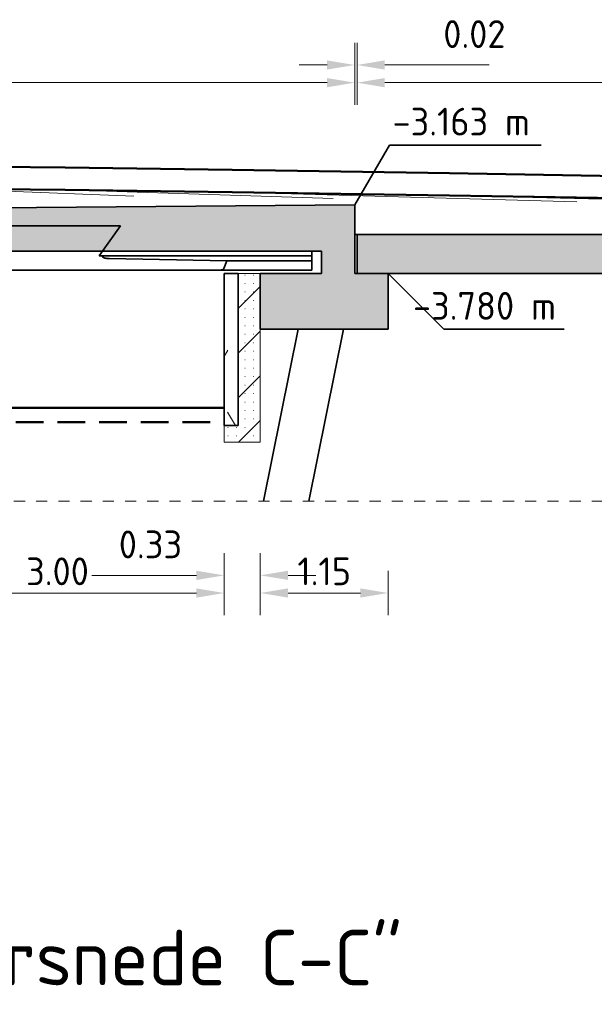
# Model space of a CAD drawing. Header units: metres. Extents: x 115954 to 115994, y 477007 to 477166.
# Tile 8 of 20: x 115972 to 115977, y 477074 to 477083. Entities that reach past the tile are written whole.
import ezdxf

# ---------------------------------------------------------------- set-up
doc = ezdxf.new("R2010")
doc.units = ezdxf.units.M
doc.linetypes.add('DASHED2', pattern=[0.375, 0.25, -0.125])
doc.linetypes.add('XX-AFBREEK', pattern=[7, 4, -1, 1, -1])
doc.layers.get('Defpoints').update_dxf_attribs({"lineweight": 25})
for name, color, linetype, lineweight in [('G_IMPT', 8, 'Continuous', 18), ('N-CO-BC-BETONVORM-AD-1', 252, 'Continuous', 35), ('N-CO-BC-BETONVORM-G', 50, 'Continuous', 13), ('N-CO-BC-BETONVORM-G-1', 50, 'Continuous', 18), ('N-CO-BC-BETONVORM-G-2', 50, 'Continuous', 35), ('N-CO-BC-BETONVORM-GD', 90, 'Continuous', 18), ('N-CO-BC-BETONVORM-GD-1', 90, 'Continuous', 50), ('N-WE-GR-BOMENGROND-AD', 32, 'Continuous', 18), ('N-WE-GW-WATERGANG_WATERLIJN-GD', 150, 'Continuous', 50), ('N-WE-OG-BEBOUWING-GD', 7, 'Continuous', 35), ('X-XX-AL-AFBREEKLIJN-G', 7, 'XX-AFBREEK', 18), ('X-XX-AL-CONSTRUCTIELIJN-G', 7, 'Continuous', 35), ('X-XX-AL-VERWIJZING-S', 7, 'Continuous', 25), ('X-XX-AL-VERWIJZING_DETAIL-T25', 7, 'Continuous', 25), ('X-XX-AL-VERWIJZING_DOORSNEDE-M', 7, 'Continuous', 18)]:
    doc.layers.add(name, color=color, linetype=linetype, lineweight=lineweight)
doc.styles.add('NLCS-ISO', font='NLCS-ISO.ttf')
doc.styles.add('NLCS-ISO-M100-T25', font='NLCS-ISO.ttf', dxfattribs={"height": 0.25})
doc.dimstyles.new('NLCS-M100-T25-PIJL_L2_H2', dxfattribs={"dimscale": 0.1, "dimtxt": 2.5, "dimasz": 2.5, "dimexe": 2, "dimexo": 2, "dimgap": 0.7, "dimtad": 1, "dimzin": 0, "dimdsep": 46, "dimtxsty": 'NLCS-ISO-M100-T25', "dimcen": 0, "dimdle": 2, "dimclrd": 256, "dimclre": 256, "dimclrt": 256, "dimazin": 0, "dimtfac": 1, "dimtdec": 3, "dimtofl": 0, "dimtmove": 0, "dimatfit": 3, "dimfxl": 2, "dimfxlon": 1, "dimtfillclr": 256, "dimtolj": 1, "dimtzin": 0, "dimlwd": -1, "dimlwe": -1, "dimarcsym": 0})
pattern_1 = [(45, (532892.163, -4715), (-201.1577371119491, 201.1577371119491), []), (0, (532892.163, -4715), (0, 76.2), [3.353, -72.847])]

# ---------------------------------------------------------------- blocks, each defined once
blk = doc.blocks.new('RHD_SC_Funderingspaal_Prefab_Betonpaal - 400x400 _5 op 1_-1047954-Section 4')
at = {"layer": 'N-CO-BC-BETONVORM-G-2'}
for p, q in [((537045.1193565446, -5829.873703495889), (537355.0940972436, -4280.000000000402)), ((537763.015658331, -4280.0000000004), (537453.0409176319, -5829.873703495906))]:
    blk.add_line(p, q, dxfattribs=at)
blk = doc.blocks.new('Betonschort - Betonschort-1089031-Section 4')
at = {"layer": 'N-CO-BC-BETONVORM-G-1'}
h = blk.add_hatch(dxfattribs=at)
h.set_pattern_fill('FP_9', color=256, style=0, pattern_type=2)
h.set_pattern_definition(pattern_1)
h.paths.add_polyline_path([(530690.0548777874, -5300.000000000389), (530690.0548777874, -5150.000000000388), (530565.0548777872, -5150.000000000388), (530565.0548777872, -3780.000000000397), (530365.0548777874, -3780.000000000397), (530365.0548777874, -5300.000000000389)], flags=0)
at = {"layer": 'N-CO-BC-BETONVORM-GD'}
h = blk.add_hatch(dxfattribs=at)
h.set_pattern_fill('FP_9', color=256, style=0, pattern_type=2)
h.set_pattern_definition(pattern_1)
h.paths.add_polyline_path([(536690.0548777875, -5300.000000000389), (537015.0548777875, -5300.000000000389), (537015.0548777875, -3780.000000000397), (536815.0548777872, -3780.000000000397), (536815.0548777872, -5150.000000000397), (536690.0548777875, -5150.000000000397)], flags=0)
for p, q in [((530365.0548777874, -3780.0000000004), (530365.0548777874, -5300.000000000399)), ((530565.0548777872, -3780.0000000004), (530365.0548777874, -3780.0000000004)), ((530565.0548777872, -5150.000000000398), (530565.0548777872, -3780.0000000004)), ((537015.0548777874, -3780.0000000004), (536815.0548777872, -3780.0000000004)), ((536815.0548777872, -3780.0000000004), (536815.0548777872, -5150.000000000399)), ((537015.0548777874, -5300.0000000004), (537015.0548777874, -3780.0000000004)), ((530690.0548777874, -5150.000000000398), (530565.0548777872, -5150.000000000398)), ((530690.0548777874, -5300.000000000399), (530690.0548777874, -5150.000000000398)), ((536815.0548777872, -5150.000000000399), (536690.0548777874, -5150.000000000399)), ((536690.0548777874, -5150.000000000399), (536690.0548777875, -5300.0000000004)), ((530365.0548777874, -5300.000000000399), (530690.0548777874, -5300.000000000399)), ((536690.0548777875, -5300.0000000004), (537015.0548777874, -5300.0000000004))]:
    blk.add_line(p, q, dxfattribs=at)
blk = doc.blocks.new('GM_SLD_Wegontwerp - BH5593-RHD-DO-ZZ-M3-N-000004_SLD_Wegontwerp_dwg-1131003-Section 4')
at = {"layer": 'G_IMPT'}
for p, q in [((535877.5191608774, -3084.052394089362), (534199.6583670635, -3020.040539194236)), ((537669.1246512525, -3104.746411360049), (535258.8992923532, -3027.781000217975)), ((539863.0823016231, -3134.369255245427), (536762.9230162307, -3048.088347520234)), ((541193.9051276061, -3139.830258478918), (538715.8303146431, -3077.856098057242))]:
    blk.add_line(p, q, dxfattribs=at)
at = {"layer": 'N-CO-BC-BETONVORM-GD-1'}
for p, q in [((535258.8992923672, -2827.781000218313), (534585.2513231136, -2820.000000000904)), ((536762.9230162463, -2848.088347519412), (535258.8992923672, -2827.781000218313)), ((538715.8303145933, -2877.856098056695), (536762.9230162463, -2848.088347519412)), ((541453.8763422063, -2923.70660459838), (538715.8303145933, -2877.856098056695)), ((534585.2513230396, -3019.99999999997), (535258.8992923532, -3027.781000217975)), ((535258.8992923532, -3027.781000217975), (536762.9230162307, -3048.088347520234)), ((536762.9230162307, -3048.088347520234), (538715.8303146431, -3077.856098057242)), ((538715.8303146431, -3077.856098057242), (541453.8763421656, -3123.706604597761))]:
    blk.add_line(p, q, dxfattribs=at)
blk = doc.blocks.new('GM_SLD_Wegontwerp - GM_SLD_Wegontwerp-1131005-Section 4')
blk.add_blockref('GM_SLD_Wegontwerp - BH5593-RHD-DO-ZZ-M3-N-000004_SLD_Wegontwerp_dwg-1131003-Section 4', (0, 0))
blk = doc.blocks.new('CIB_DI_Afbreeklijn - Type 1-1143536-Section 4')
at = {"layer": 'X-XX-AL-AFBREEKLIJN-G'}
blk.add_line((549098.1042987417, -5829.87370349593), (525098.1042987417, -5829.873703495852), dxfattribs=at)
blk = doc.blocks.new('*D100')
at = {"layer": 'Defpoints', "color": 0, "transparency": 16777216}
for p in [(115974.9774318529, 477082.5495159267), (115966.6274318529, 477081.2322948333), (115974.9774318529, 477081.2322948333)]:
    blk.add_point(p, dxfattribs=at)
at = {"layer": 'X-XX-AL-VERWIJZING_DOORSNEDE-M', "transparency": 16777216}
for p, q in [((115966.6274318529, 477082.3495159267), (115966.6274318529, 477082.7495159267)), ((115974.9774318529, 477082.3495159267), (115974.9774318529, 477082.7495159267)), ((115966.8774318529, 477082.5495159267), (115974.7274318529, 477082.5495159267))]:
    blk.add_line(p, q, dxfattribs=at)
for points in [[(115966.8774318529, 477082.5911825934), (115966.8774318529, 477082.50784926), (115966.6274318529, 477082.5495159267)], [(115974.7274318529, 477082.5911825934), (115974.7274318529, 477082.50784926), (115974.9774318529, 477082.5495159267)]]:
    blk.add_solid(points, dxfattribs=at)
at = {"layer": 'X-XX-AL-VERWIJZING_DOORSNEDE-M', "transparency": 16777216, "insert": (115970.8024318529, 477082.7445159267), "char_height": 0.25, "width": 0.2756049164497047, "attachment_point": 5, "style": 'NLCS-ISO-M100-T25'}
blk.add_mtext('\\A1;8.35', dxfattribs=at)
blk = doc.blocks.new('*D101')
at = {"layer": 'Defpoints', "color": 0, "transparency": 16777216}
for p in [(115974.9974318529, 477082.7085288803), (115974.9774318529, 477081.2322948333), (115974.9974318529, 477081.1822948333)]:
    blk.add_point(p, dxfattribs=at)
at = {"layer": 'X-XX-AL-VERWIJZING_DOORSNEDE-M', "transparency": 16777216}
for p, q in [((115974.9774318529, 477082.5085288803), (115974.9774318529, 477082.9085288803)), ((115974.9974318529, 477082.5085288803), (115974.9974318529, 477082.9085288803)), ((115974.7274318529, 477082.7085288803), (115974.4774318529, 477082.7085288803)), ((115975.2474318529, 477082.7085288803), (115976.1874318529, 477082.7085288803))]:
    blk.add_line(p, q, dxfattribs=at)
for points in [[(115974.7274318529, 477082.750195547), (115974.7274318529, 477082.6668622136), (115974.9774318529, 477082.7085288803)], [(115975.2474318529, 477082.750195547), (115975.2474318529, 477082.6668622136), (115974.9974318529, 477082.7085288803)]]:
    blk.add_solid(points, dxfattribs=at)
at = {"layer": 'X-XX-AL-VERWIJZING_DOORSNEDE-M', "transparency": 16777216, "insert": (115975.7735306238, 477083.1118622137), "char_height": 0.25, "width": 0.1378024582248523, "attachment_point": 1, "line_spacing_factor": 1.135194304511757, "style": 'NLCS-ISO-M100-T25'}
blk.add_mtext('\\A1;0.02', dxfattribs=at)
blk = doc.blocks.new('*D102')
at = {"layer": 'Defpoints', "color": 0, "transparency": 16777216}
for p in [(115980.5974318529, 477082.5495159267), (115974.9974318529, 477081.1822948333), (115980.5974318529, 477081.1822948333)]:
    blk.add_point(p, dxfattribs=at)
at = {"layer": 'X-XX-AL-VERWIJZING_DOORSNEDE-M', "transparency": 16777216}
for p, q in [((115974.9974318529, 477082.3495159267), (115974.9974318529, 477082.7495159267)), ((115980.5974318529, 477082.3495159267), (115980.5974318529, 477082.7495159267)), ((115975.2474318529, 477082.5495159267), (115980.3474318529, 477082.5495159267))]:
    blk.add_line(p, q, dxfattribs=at)
for points in [[(115975.2474318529, 477082.5911825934), (115975.2474318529, 477082.50784926), (115974.9974318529, 477082.5495159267)], [(115980.3474318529, 477082.5911825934), (115980.3474318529, 477082.50784926), (115980.5974318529, 477082.5495159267)]]:
    blk.add_solid(points, dxfattribs=at)
at = {"layer": 'X-XX-AL-VERWIJZING_DOORSNEDE-M', "transparency": 16777216, "insert": (115977.7974318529, 477082.7445159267), "char_height": 0.25, "width": 0.2756049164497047, "attachment_point": 5, "style": 'NLCS-ISO-M100-T25'}
blk.add_mtext('\\A1;5.60', dxfattribs=at)
blk = doc.blocks.new('*D109')
at = {"layer": 'Defpoints', "color": 0, "transparency": 16777216}
for p in [(115973.8024318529, 477079.4622948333), (115970.8024318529, 477078.0975203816), (115973.8024318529, 477077.9560990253)]:
    blk.add_point(p, dxfattribs=at)
at = {"layer": 'X-XX-AL-VERWIJZING_DOORSNEDE-M', "transparency": 16777216}
for p, q in [((115973.8024318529, 477078.1560990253), (115973.8024318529, 477077.7560990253)), ((115970.8024318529, 477077.9560990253), (115970.8024318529, 477077.7560990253)), ((115971.0524318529, 477077.9560990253), (115973.5524318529, 477077.9560990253))]:
    blk.add_line(p, q, dxfattribs=at)
for points in [[(115971.0524318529, 477077.997765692), (115971.0524318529, 477077.9144323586), (115970.8024318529, 477077.9560990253)], [(115973.5524318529, 477077.997765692), (115973.5524318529, 477077.9144323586), (115973.8024318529, 477077.9560990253)]]:
    blk.add_solid(points, dxfattribs=at)
at = {"layer": 'X-XX-AL-VERWIJZING_DOORSNEDE-M', "transparency": 16777216, "insert": (115972.3024318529, 477078.1510990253), "char_height": 0.25, "width": 0.2756049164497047, "attachment_point": 5, "style": 'NLCS-ISO-M100-T25'}
blk.add_mtext('\\A1;3.00', dxfattribs=at)
blk = doc.blocks.new('*D110')
at = {"layer": 'Defpoints', "color": 0, "transparency": 16777216}
for p in [(115973.8024318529, 477079.4622948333), (115974.1274318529, 477079.3122948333), (115974.1274318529, 477078.115111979)]:
    blk.add_point(p, dxfattribs=at)
at = {"layer": 'X-XX-AL-VERWIJZING_DOORSNEDE-M', "transparency": 16777216}
for p, q in [((115973.8024318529, 477078.315111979), (115973.8024318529, 477077.9151119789)), ((115974.1274318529, 477078.315111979), (115974.1274318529, 477077.9151119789)), ((115973.5524318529, 477078.115111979), (115972.6124318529, 477078.115111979)), ((115974.3774318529, 477078.115111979), (115974.6274318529, 477078.115111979))]:
    blk.add_line(p, q, dxfattribs=at)
for points in [[(115973.5524318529, 477078.1567786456), (115973.5524318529, 477078.0734453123), (115973.8024318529, 477078.115111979)], [(115974.3774318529, 477078.1567786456), (115974.3774318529, 477078.0734453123), (115974.1274318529, 477078.115111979)]]:
    blk.add_solid(points, dxfattribs=at)
at = {"layer": 'X-XX-AL-VERWIJZING_DOORSNEDE-M', "transparency": 16777216, "insert": (115972.8540800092, 477078.5184453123), "char_height": 0.25, "width": 0.2067036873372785, "attachment_point": 1, "line_spacing_factor": 1.135194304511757, "style": 'NLCS-ISO-M100-T25'}
blk.add_mtext('\\A1;0.33', dxfattribs=at)
blk = doc.blocks.new('*D111')
at = {"layer": 'Defpoints', "color": 0, "transparency": 16777216}
for p in [(115975.2774318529, 477080.3322948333), (115974.1274318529, 477079.3122948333), (115975.2774318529, 477077.9560990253)]:
    blk.add_point(p, dxfattribs=at)
at = {"layer": 'X-XX-AL-VERWIJZING_DOORSNEDE-M', "transparency": 16777216}
for p, q in [((115974.1274318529, 477078.1560990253), (115974.1274318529, 477077.7560990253)), ((115975.2774318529, 477078.1560990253), (115975.2774318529, 477077.7560990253)), ((115974.3774318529, 477077.9560990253), (115975.0274318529, 477077.9560990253))]:
    blk.add_line(p, q, dxfattribs=at)
for points in [[(115974.3774318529, 477077.997765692), (115974.3774318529, 477077.9144323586), (115974.1274318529, 477077.9560990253)], [(115975.0274318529, 477077.997765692), (115975.0274318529, 477077.9144323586), (115975.2774318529, 477077.9560990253)]]:
    blk.add_solid(points, dxfattribs=at)
at = {"layer": 'X-XX-AL-VERWIJZING_DOORSNEDE-M', "transparency": 16777216, "insert": (115974.7024318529, 477078.1510990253), "char_height": 0.25, "width": 0.2346366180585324, "attachment_point": 5, "style": 'NLCS-ISO-M100-T25'}
blk.add_mtext('\\A1;1.15', dxfattribs=at)
blk = doc.blocks.new('SAL-VERWIJZING_ONDERSCHRIFT-SO')
at = {"style": 'NLCS-ISO'}
for tag, p, height in [('OMSCHRIJVING', (0, 1.25), 5), ('SCHAAL', (18.15091668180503, -3.75), 2.5)]:
    blk.add_attdef(tag, p, '', height=height, dxfattribs=at)

msp = doc.modelspace()

# ---------------------------------------------------------------- hatches: boundary and pattern name
at = {"layer": 'N-CO-BC-BETONVORM-AD-1'}
for points in [[(115969.0368333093, 477081.0322948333), (115974.6774318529, 477081.0322948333), (115974.6774318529, 477081.2322948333), (115974.9774318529, 477081.2322948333), (115974.9774318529, 477081.4490294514), (115968.6082363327, 477081.3998740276), (115966.6274318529, 477081.3998740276), (115966.6274318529, 477081.2322948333), (115966.9274318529, 477081.2322948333), (115966.9274318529, 477081.0322948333), (115968.1871451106, 477081.0322948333), (115968.0530622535, 477081.2622948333), (115969.0449199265, 477081.2622948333), (115968.9108370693, 477081.0322948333)], [(115980.1803547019, 477080.8322948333), (115980.5974318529, 477080.8322948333), (115980.5974318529, 477081.1822948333), (115974.9974318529, 477081.1822948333), (115974.9974318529, 477080.8322948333), (115978.4659667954, 477080.8322948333)]]:
    msp.add_hatch(color=256, dxfattribs=at).paths.add_polyline_path(points, flags=0)
at = {"layer": 'N-CO-BC-BETONVORM-G'}
msp.add_hatch(color=256, dxfattribs=at).paths.add_polyline_path([(115975.2774318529, 477080.3322948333), (115975.2774318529, 477080.8322948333), (115974.9774318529, 477080.8322948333), (115974.9774318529, 477081.2322948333), (115974.6774318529, 477081.2322948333), (115974.6774318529, 477080.8322948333), (115974.1274318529, 477080.8322948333), (115974.1274318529, 477080.3322948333), (115975.0371909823, 477080.3322948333)], flags=0)
at = {"layer": 'N-WE-GR-BOMENGROND-AD'}
h = msp.add_hatch(dxfattribs=at)
h.set_pattern_fill('AGR-BOMENGROND', color=256, scale=0.5, style=0, pattern_type=2)
h.set_pattern_definition([(0, (-55758.44427067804, 64159.86032072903), (0, 1.25), [0, -1.443375]), (0, (-55758.61174067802, 64159.23532072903), (1.443375, 2.5), [0.33494, -2.55181]), (29.99999999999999, (-55758.27680067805, 64159.23532072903), (1.443376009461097, 2.499999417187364), [0.33494, -4.66506]), (59.99999999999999, (-55757.98674067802, 64159.40279072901), (-1.443376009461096, 2.499999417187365), [0.33494, -2.55181]), (90, (-55757.81927067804, 64159.69285072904), (-1.443375, 2.5), [0.33494, -4.66506]), (120, (-55757.81927067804, 64160.02779072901), (-2.886751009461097, -5.828126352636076e-07), [0.3349399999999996, -2.551809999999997]), (150, (-55757.98674067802, 64160.31785072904), (-2.886751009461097, 5.828126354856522e-07), [0.33494, -4.66506]), (180, (-55758.27680067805, 64160.48532072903), (-1.443375, -2.5), [0.33494, -2.55181]), (210, (-55758.61174067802, 64160.48532072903), (-1.443376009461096, -2.499999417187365), [0.33494, -4.66506]), (240, (-55758.90180067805, 64160.31785072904), (1.443376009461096, -2.499999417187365), [0.33494, -2.55181]), (270, (-55759.06927067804, 64160.02779072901), (1.443375, -2.5), [0.33494, -4.66506]), (300.0000000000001, (-55759.06927067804, 64159.69285072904), (2.886751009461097, 5.82812636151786e-07), [0.33494, -2.55181]), (329.9999999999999, (-55758.90180067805, 64159.40279072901), (2.886751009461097, -5.82812637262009e-07), [0.33494, -4.66506])])
h.paths.add_polyline_path([(115973.9274318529, 477079.4622948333), (115973.9274318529, 477080.8322948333), (115973.8024318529, 477080.8322948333), (115973.8024318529, 477079.4622948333)], flags=0)

# ---------------------------------------------------------------- linework, layer by layer
at = {"layer": 'N-WE-GW-WATERGANG_WATERLIJN-GD'}
msp.add_line((115967.8024318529, 477079.6222948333), (115973.8024318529, 477079.6222948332), dxfattribs=at)
at = {"layer": 'N-WE-GW-WATERGANG_WATERLIJN-GD', "linetype": 'DASHED2'}
msp.add_line((115967.8024318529, 477079.4922948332), (115973.8024318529, 477079.4922948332), dxfattribs=at)
at = {"layer": 'N-WE-OG-BEBOUWING-GD'}
for p, q in [((115974.9774318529, 477081.4490294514), (115975.288691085, 477081.9881462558)), ((115975.288691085, 477081.9881462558), (115976.6537859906, 477081.9881462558)), ((115974.9774318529, 477081.4490294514), (115968.719340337, 477081.3998740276)), ((115974.9774318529, 477081.2322948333), (115974.9774318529, 477081.4490294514)), ((115972.8686628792, 477081.2622948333), (115971.6625484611, 477081.2622948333)), ((115972.677243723, 477080.9922717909), (115972.8686628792, 477081.2622948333)), ((115974.9774318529, 477080.8322948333), (115974.9774318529, 477081.2322948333)), ((115974.9774318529, 477081.1822948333), (115974.9974318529, 477081.1822948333)), ((115980.5974318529, 477081.1822948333), (115974.9974318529, 477081.1822948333)), ((115974.9974318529, 477081.1822948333), (115974.9974318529, 477080.8322948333)), ((115968.9108370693, 477081.0322948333), (115974.6774318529, 477081.0322948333)), ((115972.7080221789, 477080.9900792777), (115972.677243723, 477080.9922717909)), ((115972.677243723, 477080.9922717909), (115974.5916935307, 477080.9922717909)), ((115972.7080221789, 477080.9900792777), (115974.5916937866, 477080.9900792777)), ((115973.8271336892, 477080.9472948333), (115972.7661271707, 477080.965724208)), ((115974.5916935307, 477080.9922717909), (115974.5916937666, 477081.0322948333)), ((115974.5916937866, 477080.9900792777), (115974.5916935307, 477080.9922717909)), ((115974.5917030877, 477080.9472948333), (115974.5916942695, 477080.965724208)), ((115974.6774318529, 477081.0322948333), (115974.6774318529, 477080.8322948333)), ((115973.8005041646, 477080.8755422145), (115973.8271336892, 477080.9472948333)), ((115973.8271336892, 477080.9472948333), (115974.5917030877, 477080.9472948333)), ((115974.5917028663, 477080.8755422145), (115974.5917030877, 477080.9472948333)), ((115970.7777020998, 477080.8622948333), (115973.7535092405, 477080.8622948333)), ((115973.7535092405, 477080.8622948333), (115974.5917024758, 477080.8622948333)), ((115973.9274318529, 477080.8322948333), (115973.8024318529, 477080.8322948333)), ((115973.8024318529, 477080.8322948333), (115973.8024318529, 477079.4622948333)), ((115973.9274318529, 477079.4622948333), (115973.9274318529, 477080.8322948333)), ((115974.6774318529, 477080.8322948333), (115974.1274318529, 477080.8322948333)), ((115974.1274318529, 477080.8322948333), (115974.1274318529, 477080.3322948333)), ((115975.2774318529, 477080.8322948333), (115974.9774318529, 477080.8322948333)), ((115974.9974318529, 477080.8322948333), (115980.5974318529, 477080.8322948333)), ((115975.2774318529, 477080.3322948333), (115975.2774318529, 477080.8322948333)), ((115975.2774318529, 477080.8322948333), (115975.7799896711, 477080.3297370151)), ((115974.1274318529, 477080.3322948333), (115975.2774318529, 477080.3322948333)), ((115975.7799896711, 477080.3297370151), (115976.8613503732, 477080.3297370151)), ((115973.8024318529, 477079.4622948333), (115973.9274318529, 477079.4622948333))]:
    msp.add_line(p, q, dxfattribs=at)
at = {"layer": 'N-WE-OG-BEBOUWING-GD', "flags": 128}
for points in [[(115972.7661271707, 477080.965724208), (115972.7562629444, 477080.9661447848), (115972.7467301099, 477080.9670518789), (115972.7377659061, 477080.9684229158), (115972.7295934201, 477080.9702237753), (115972.7224160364, 477080.9724096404), (115972.7164123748, 477080.9749261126), (115972.7117318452, 477080.9777105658), (115972.7084909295, 477080.9806937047), (115972.7067702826, 477080.9838012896), (115972.7066127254, 477080.9869559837), (115972.7080221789, 477080.9900792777)], [(115974.5916942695, 477080.965724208), (115974.5916941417, 477080.9666047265), (115974.5916940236, 477080.9686547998), (115974.5916939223, 477080.9717488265), (115974.591693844, 477080.9756972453), (115974.5916937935, 477080.980258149), (115974.591693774, 477080.9851521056), (115974.5916937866, 477080.9900792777)], [(115973.7551601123, 477080.8623044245), (115973.7620603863, 477080.8625417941), (115973.7703299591, 477080.8632745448), (115973.7780456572, 477080.8644689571), (115973.7849534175, 477080.8660857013), (115973.7908257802, 477080.8680715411), (115973.7954693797, 477080.8703610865), (115973.7987313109, 477080.8728789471), (115973.8005041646, 477080.8755422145)], [(115974.5917024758, 477080.8622948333), (115974.5917025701, 477080.8627329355), (115974.5917026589, 477080.864021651), (115974.5917027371, 477080.8660857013), (115974.5917028, 477080.8688045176), (115974.5917028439, 477080.8720192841), (115974.5917028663, 477080.8755422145)]]:
    msp.add_lwpolyline(points, dxfattribs=at)

# ---------------------------------------------------------------- block references
at = {"layer": 'N-CO-BC-BETONVORM-G-1', "xscale": 0.001, "yscale": 0.001, "zscale": 0.001}
for name in ['GM_SLD_Wegontwerp - GM_SLD_Wegontwerp-1131005-Section 4', 'Betonschort - Betonschort-1089031-Section 4']:
    msp.add_blockref(name, (115437.1123769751, 477084.6122948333), dxfattribs=at)
at = {"layer": 'N-CO-BC-BETONVORM-G-2', "xscale": 0.001, "yscale": 0.001, "zscale": 0.001}
msp.add_blockref('RHD_SC_Funderingspaal_Prefab_Betonpaal - 400x400 _5 op 1_-1047954-Section 4', (115437.1123769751, 477084.6122948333), dxfattribs=at)
at = {"layer": 'X-XX-AL-CONSTRUCTIELIJN-G', "xscale": 0.001, "yscale": 0.001, "zscale": 0.001}
msp.add_blockref('CIB_DI_Afbreeklijn - Type 1-1143536-Section 4', (115437.1123769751, 477084.6122948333), dxfattribs=at)
at = {"layer": 'X-XX-AL-VERWIJZING-S'}
ref = msp.add_blockref('SAL-VERWIJZING_ONDERSCHRIFT-SO', (115962.2577889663, 477074.2996524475), dxfattribs=dict(at, xscale=0.1, yscale=0.1, zscale=0.1))
ref.add_attrib('OMSCHRIJVING', 'Brug Catharina-Amalialaan- Doorsnede C-C"', (115962.2577889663, 477074.4246524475), dxfattribs={"layer": '0', "height": 0.5, "style": 'NLCS-ISO'})

# ---------------------------------------------------------------- texts
at = {"layer": 'X-XX-AL-VERWIJZING_DETAIL-T25', "char_height": 0.25, "attachment_point": 1, "line_spacing_factor": 1.135194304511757, "style": 'NLCS-ISO-M100-T25'}
for s, insert, width in [('-3.163 m', (115975.3170625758, 477082.3238258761), 1.528136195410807), ('-3.780 m', (115975.5008125, 477080.6654166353), 1.585290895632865)]:
    msp.add_mtext(s, dxfattribs=dict(at, insert=insert, width=width))

# ---------------------------------------------------------------- dimensions: what is measured, and where the dimension line sits
at = {"layer": 'X-XX-AL-VERWIJZING_DOORSNEDE-M'}
for base, p1, p2, picture, middle in [((115974.9974318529, 477082.7085288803), (115974.9774318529, 477081.2322948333), (115974.9974318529, 477081.1822948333), '*D101', (115975.8424318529, 477082.7085288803)), ((115974.1274318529, 477078.115111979), (115973.8024318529, 477079.4622948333), (115974.1274318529, 477079.3122948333), '*D110', (115972.9574318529, 477078.115111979))]:
    dim = msp.add_linear_dim(base=base, p1=p1, p2=p2, dimstyle='NLCS-M100-T25-PIJL_L2_H2', dxfattribs=at)
    dim.commit()
    dim.dimension.update_dxf_attribs({"geometry": picture, "text_midpoint": middle, "dimtype": 160})
for base, p1, p2, picture, middle in [((115974.9774318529, 477082.5495159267), (115966.6274318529, 477081.2322948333), (115974.9774318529, 477081.2322948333), '*D100', (115970.8024318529, 477082.7445159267)), ((115980.5974318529, 477082.5495159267), (115974.9974318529, 477081.1822948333), (115980.5974318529, 477081.1822948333), '*D102', (115977.7974318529, 477082.7445159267)), ((115975.2774318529, 477077.9560990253), (115974.1274318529, 477079.3122948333), (115975.2774318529, 477080.3322948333), '*D111', (115974.7024318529, 477078.1510990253)), ((115973.8024318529, 477077.9560990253), (115970.8024318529, 477078.0975203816), (115973.8024318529, 477079.4622948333), '*D109', (115972.3024318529, 477078.1510990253))]:
    dim = msp.add_linear_dim(base=base, p1=p1, p2=p2, dimstyle='NLCS-M100-T25-PIJL_L2_H2', dxfattribs=at)
    dim.commit()
    dim.dimension.update_dxf_attribs({"geometry": picture, "text_midpoint": middle})

doc.saveas('drawing.dxf')
